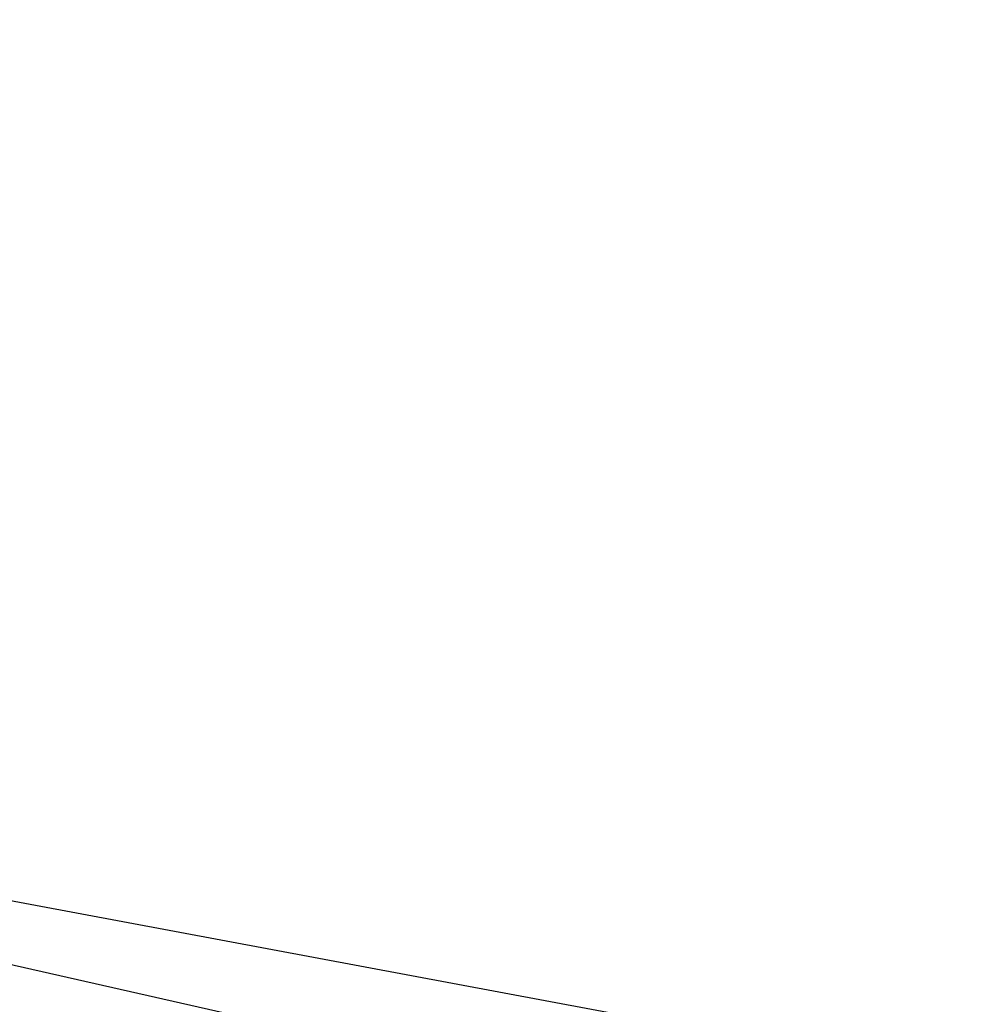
# Model space of a CAD drawing. Extents: x -0.027 to 0.032, y -0.229 to 0.054.
# Tile 66 of 256: x -0.005033 to -0.00425, y -0.041853 to -0.041052. Entities that reach past the tile are written whole.
import ezdxf

# ---------------------------------------------------------------- set-up
doc = ezdxf.new("R2010")
doc.units = 0
doc.layers.add('mesh', color=7, linetype='CONTINUOUS')

msp = doc.modelspace()

# ---------------------------------------------------------------- meshes
at = {"layer": 'mesh'}
mesh = msp.add_polyface(dxfattribs=at)
corners = [(-0.0067556, -0.04566284, 0.157353), (-0.00434367, -0.04521275, 0.15742289), (-0.00587239, -0.04638556, 0.15724145), (-0.00780308, -0.0449958, 0.15744607), (-0.00543804, -0.0439615, 0.15758853), (-0.00722111, -0.04536639, 0.15739433), (-0.00576381, -0.04327525, 0.15768193), (-0.00951451, -0.04390599, 0.15759809), (-0.00605755, -0.04658468, 0.1571862), (-0.00566155, -0.0465581, 0.15721481), (-0.00797427, -0.04521184, 0.15739511), (-0.00628699, -0.04677418, 0.15708606), (-0.00818009, -0.04542598, 0.15729435), (-0.00673196, -0.04534818, 0.14610983), (-0.00725194, -0.04536898, 0.14694189), (-0.00671555, -0.04596439, 0.14739554), (-0.00636972, -0.04423441, 0.14134528), (-0.00473462, -0.04509619, 0.14366756), (-0.00575077, -0.04436524, 0.14127658), (-0.00587587, -0.04486957, 0.14392923), (-0.00813516, -0.04374202, 0.14182322), (-0.00689918, -0.04463978, 0.14436005), (-0.00898724, -0.04347508, 0.14228927), (-0.00775823, -0.04446088, 0.14503689), (-0.00625438, -0.04590331, 0.14661466), (-0.00604156, -0.04542805, 0.14551188), (-0.00563871, -0.04593809, 0.14604823), (-0.00486912, -0.04603206, 0.1456577), (-0.00519322, -0.04556592, 0.14511277), (-0.00841159, -0.04438795, 0.1459838), (-0.00719617, -0.04633032, 0.14935391), (-0.00780488, -0.04567945, 0.14902262), (-0.00790862, -0.04615843, 0.15130125), (-0.00668646, -0.04730867, 0.15067111), (-0.00622959, -0.04663761, 0.14781593), (-0.00582072, -0.04654159, 0.14707778), (-0.0052708, -0.04653519, 0.14653341), (-0.00343413, -0.04455048, 0.13916518), (-0.00381852, -0.04435267, 0.13818912), (-0.00860294, -0.04359548, 0.14207907), (-0.00897928, -0.04105191, 0.12568234), (-0.0037954, -0.04405086, 0.13601647), (-0.00420114, -0.04201023, 0.1250429), (-0.00441313, -0.04188575, 0.12505357), (-0.00635137, -0.04152305, 0.12511452), (-0.00651872, -0.04691875, 0.15694962), (-0.00838158, -0.0455936, 0.15715255), (-0.00674243, -0.04702123, 0.15677761), (-0.00393876, -0.04417397, 0.13706259), (-0.00338824, -0.04397105, 0.13499807), (-0.00646172, -0.04198909, 0.1255468), (-0.00205236, -0.04278384, 0.12542872), (-0.00643397, -0.04184543, 0.12525664)]
mesh.append_faces([[corners[k] for k in face] for face in [(0, 1, 2, 2), (1, 3, 4, 4), (1, 5, 3, 3), (0, 5, 1, 1), (6, 4, 7, 7), (8, 2, 9, 9), (8, 0, 2, 2), (10, 0, 8, 8), (10, 5, 0, 0), (3, 5, 10, 10), (11, 10, 8, 8), (12, 10, 11, 11), (13, 14, 15, 15), (16, 17, 18, 18), (16, 19, 17, 17), (20, 19, 16, 16), (20, 21, 19, 19), (22, 23, 21, 21), (24, 13, 15, 15), (24, 25, 13, 13), (26, 25, 24, 24), (26, 27, 25, 25), (27, 28, 25, 25), (21, 28, 19, 19), (21, 25, 28, 28), (23, 25, 21, 21), (23, 13, 25, 25), (29, 13, 23, 23), (29, 14, 13, 13), (30, 31, 32, 32), (33, 30, 32, 32), (30, 14, 31, 31), (30, 15, 14, 14), (34, 15, 30, 30), (34, 24, 15, 15), (35, 24, 34, 34), (35, 26, 24, 24), (36, 26, 35, 35), (37, 16, 18, 18), (37, 20, 16, 16), (38, 39, 20, 20), (22, 39, 38, 38), (40, 22, 41, 41), (42, 43, 44, 44), (11, 45, 46, 46), (45, 47, 46, 46), (38, 48, 22, 22), (40, 49, 50, 50), (51, 52, 50, 50)]])

doc.saveas('drawing.dxf')
